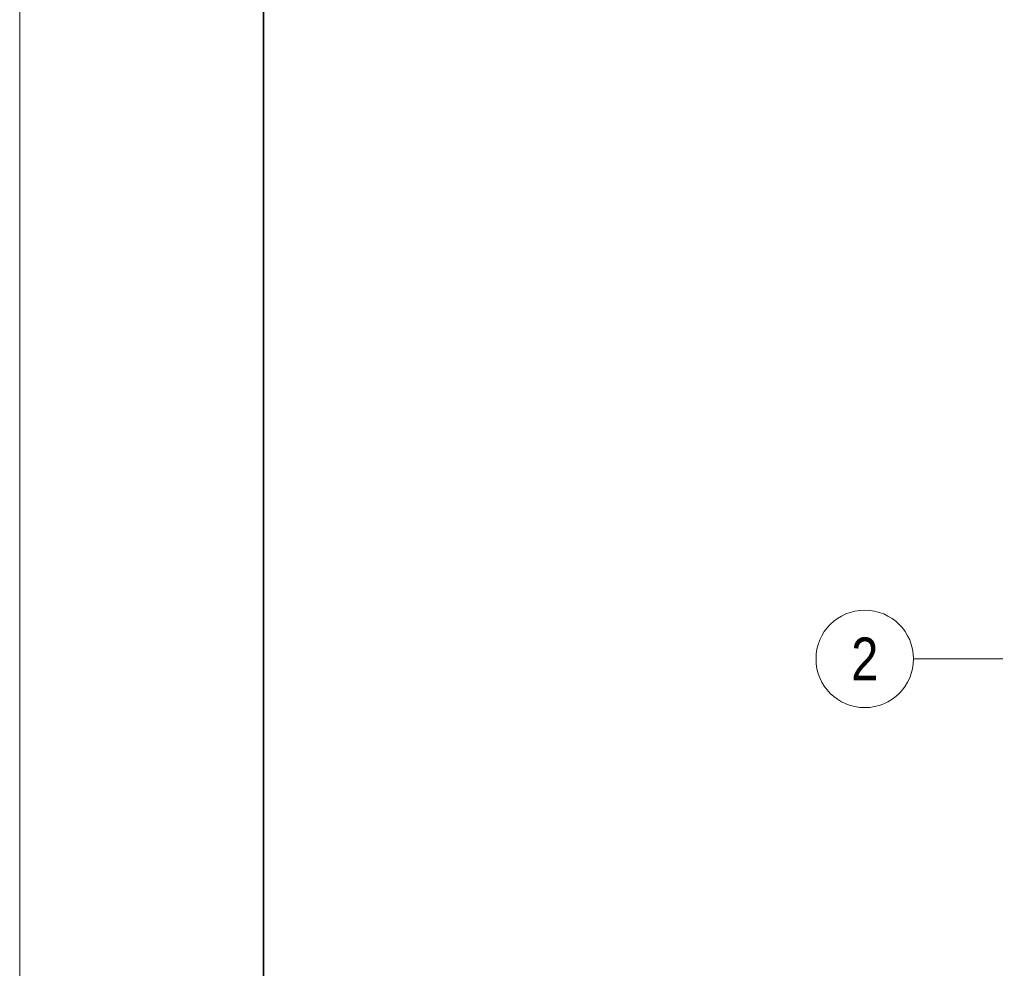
# Model space of a CAD drawing. Extents: x -620 to 300, y 62 to 1107.
# Tile 55 of 256: x -620 to -539, y 802 to 880. Entities that reach past the tile are written whole.
import ezdxf
from ezdxf.enums import TextEntityAlignment as Align
from ezdxf.lldxf.tags import DXFTag

# ---------------------------------------------------------------- set-up
doc = ezdxf.new("R2010")
doc.units = 0
doc.layers.add('iwb_Layout Achsbezeichung', color=1, linetype='Continuous', lineweight=13, true_color=0xff0000)
doc.layers.add('iwb_Plankopf Rahmen', color=7, linetype='Continuous', lineweight=35)
doc.styles.get("Standard").update_dxf_attribs({"font": 'ARIALN.TTF'})
tags = doc.linetypes.add('STRICHPUNKT2', pattern=[12.7, 6.35, -3.175, 0, -3.175]).pattern_tags.tags
tags[10:11] = [DXFTag(74, 4), DXFTag(75, 0), DXFTag(340, '0'), DXFTag(46, 0.0), DXFTag(50, 0.0), DXFTag(44, 0.0), DXFTag(45, 0.0)]
tags[8:9] = [DXFTag(74, 4), DXFTag(75, 0), DXFTag(340, '0'), DXFTag(46, 0.0), DXFTag(50, 0.0), DXFTag(44, 0.0), DXFTag(45, 0.0)]
tags[6:7] = [DXFTag(74, 4), DXFTag(75, 0), DXFTag(340, '0'), DXFTag(46, 0.0), DXFTag(50, 0.0), DXFTag(44, 0.0), DXFTag(45, 0.0)]
tags[4:5] = [DXFTag(74, 4), DXFTag(75, 0), DXFTag(340, '0'), DXFTag(46, 0.0), DXFTag(50, 0.0), DXFTag(44, 0.0), DXFTag(45, 0.0)]

msp = doc.modelspace()

# ---------------------------------------------------------------- linework, layer by layer
at = {"layer": 'iwb_Layout Achsbezeichung', "linetype": 'STRICHPUNKT2', "lineweight": 13, "ltscale": 0.39}
msp.add_line((-538.979, 827.053), (-546.315, 827.053), dxfattribs=at)
at = {"layer": 'iwb_Layout Achsbezeichung', "ltscale": 0.39}
msp.add_circle((-550.315, 827.053), 4, dxfattribs=at)
at = {"layer": 'iwb_Plankopf Rahmen', "color": 8, "lineweight": 13, "ltscale": 0.13, "true_color": 0x808080}
msp.add_lwpolyline([(300.353, 62.433), (-619.647, 62.433), (-619.647, 1107.433), (300.353, 1107.433), (300.353, 62.433)], close=True, dxfattribs=at)
at = {"layer": 'iwb_Plankopf Rahmen', "ltscale": 0.35}
msp.add_lwpolyline([(-599.647, 67.433), (-599.647, 1102.433), (295.353, 1102.433), (295.353, 67.433), (-599.647, 67.433)], close=True, dxfattribs=at)

# ---------------------------------------------------------------- texts
at = {"layer": 'iwb_Layout Achsbezeichung', "ltscale": 0.39}
msp.add_text('2', height=3.5, dxfattribs=at).set_placement((-550.315, 827.053), align=Align.MIDDLE_CENTER)

doc.saveas('drawing.dxf')
